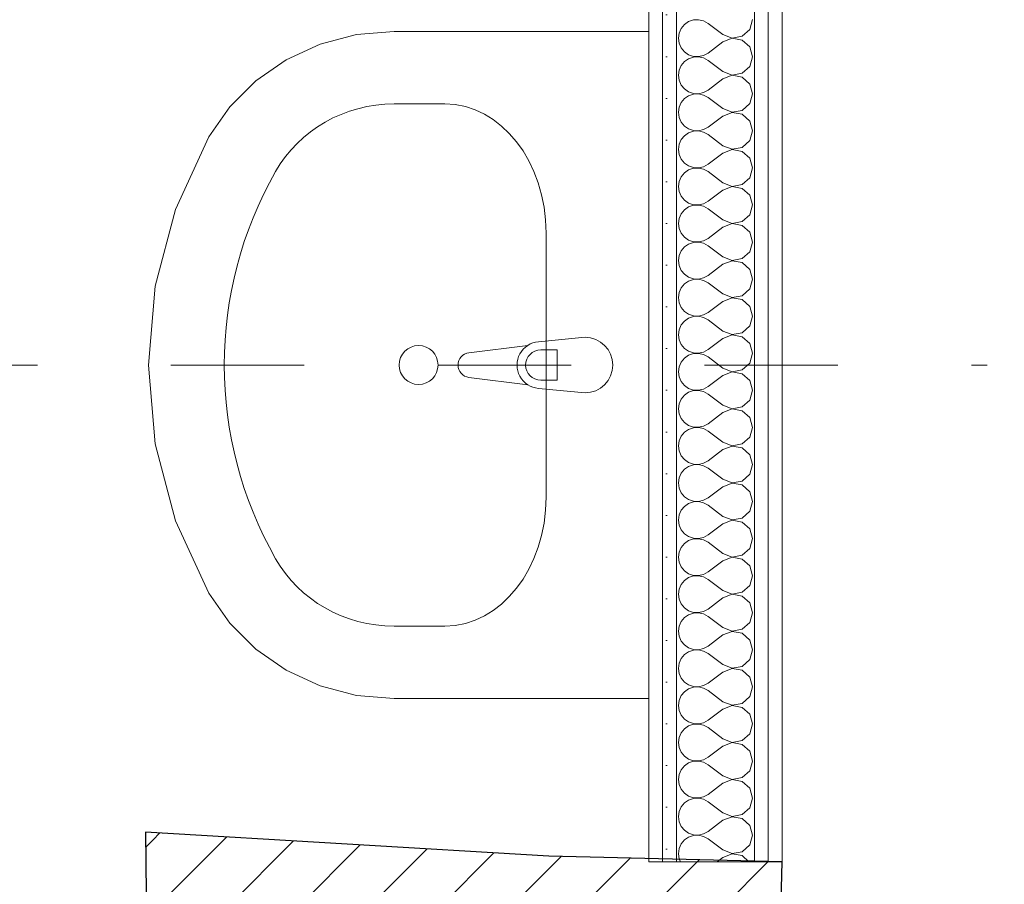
# Model space of a CAD drawing. Header units: millimetres. Extents: x 172139 to 266886, y 89395 to 138225.
# Tile 59 of 94: x 211631 to 212516, y 115806 to 116583. Entities that reach past the tile are written whole.
import ezdxf

# ---------------------------------------------------------------- set-up
doc = ezdxf.new("R2010")
doc.units = ezdxf.units.MM
doc.header["$MEASUREMENT"] = 0
doc.linetypes.add('Przerywana', pattern=[240, 120, -120])
for name, color, linetype in [('KR_INW', 7, 'Continuous'), ('PRZEBUDOWA_W_KAN', 7, 'Continuous'), ('ROZBUDOWA_NOWE_DZIAŁOWE', 7, 'Continuous')]:
    doc.layers.add(name, color=color, linetype=linetype)
for name, color, linetype, lineweight in [('KR_INW_Nr_pióra__101', 252, 'Continuous', 5), ('KR_INW_Nr_pióra__27', 7, 'Continuous', 25), ('PRZBUDOWA_W_KAN_OPIS_Nr_pióra__98', 154, 'Continuous', 13), ('PRZEBUDOWA_W_KAN_Nr_pióra__101', 252, 'Continuous', 5), ('ROZBUDOWA_NOWE_DZIAŁOWE_Nr_pióra__47', 7, 'Continuous', 15), ('STREFA_NOWE_POM_Nr_pióra__121', 255, 'Continuous', 0)]:
    doc.layers.add(name, color=color, linetype=linetype, lineweight=lineweight)
for name, color, linetype, lineweight, true_color in [('ROZBUDOWA_NOWE_DZIAŁOWE_Nr_pióra__24', 7, 'Continuous', 15, 0x029e21), ('ROZBUDOWA_NOWE_DZIAŁOWE_Nr_pióra__4', 7, 'Continuous', 13, 0x029e21), ('ROZBUDOWA_NOWE_DZIAŁOWE_Nr_pióra__67', 7, 'Continuous', 13, 0x6a6a6a)]:
    doc.layers.add(name, color=color, linetype=linetype, lineweight=lineweight, true_color=true_color)
pattern_1 = [(45, (0, 0), (-31.819804, 31.819804), [])]
pattern_2 = [(0, (0, 0), (0, 37.5), [0, -37.5])]

# ---------------------------------------------------------------- blocks, each defined once
blk = doc.blocks.new('Ściana_14', base_point=(212100.34, 115577.06))
at = {"layer": 'KR_INW_Nr_pióra__101', "linetype": 'Continuous'}
h = blk.add_hatch(dxfattribs=at)
h.set_pattern_fill('Cegła_licówka', color=256, style=0, pattern_type=2)
h.set_pattern_definition(pattern_1)
h.paths.add_polyline_path([(212299.9, 115147.06), (212316.49, 115826.05), (212106.55, 115831.18), (212100.34, 115577.06)])
at = {"layer": 'KR_INW_Nr_pióra__27', "linetype": 'Continuous', "flags": 128}
for points in [[(212316.49, 115826.05), (212106.55, 115831.18)], [(212310.64, 115586.76), (212316.49, 115826.05)], [(212104.11, 115731.15), (212100.34, 115577.06)]]:
    blk.add_lwpolyline(points, dxfattribs=at)
blk = doc.blocks.new('Ściana_30', base_point=(211743.74, 115852.73))
at = {"layer": 'KR_INW_Nr_pióra__101', "linetype": 'Continuous'}
h = blk.add_hatch(dxfattribs=at)
h.set_pattern_fill('Cegła_licówka', color=256, style=0, pattern_type=2)
h.set_pattern_definition(pattern_1)
h.paths.add_polyline_path([(211844.96, 115746.54), (212104.11, 115731.15), (212106.55, 115831.18), (211743.74, 115852.73)])
at = {"layer": 'KR_INW_Nr_pióra__27', "linetype": 'Continuous', "flags": 128}
for points in [[(212106.55, 115831.18), (211743.74, 115852.73)], [(211844.96, 115746.54), (212104.11, 115731.15)]]:
    blk.add_lwpolyline(points, dxfattribs=at)
blk = doc.blocks.new('Ściana_31', base_point=(211743.74, 115852.73))
at = {"layer": 'KR_INW_Nr_pióra__101', "linetype": 'Continuous'}
h = blk.add_hatch(dxfattribs=at)
h.set_pattern_fill('Cegła_licówka', color=256, style=0, pattern_type=2)
h.set_pattern_definition(pattern_1)
h.paths.add_polyline_path([(211743.74, 115852.73), (211746.88, 115577.06), (211846.88, 115577.06), (211844.96, 115746.54)])
at = {"layer": 'KR_INW_Nr_pióra__27', "linetype": 'Continuous', "flags": 128}
for points in [[(211743.74, 115852.73), (211746.88, 115577.06)], [(211846.88, 115577.06), (211844.96, 115746.54)]]:
    blk.add_lwpolyline(points, dxfattribs=at)
blk = doc.blocks.new('Umywalka 19_2')
at = {"layer": 'PRZEBUDOWA_W_KAN_Nr_pióra__101', "linetype": 'Continuous'}
for p, q in [((-300, 0), (-300, -229.09)), ((300, 0), (-300, 0)), ((300, -229.09), (300, 0)), ((-25, -57.32), (-21, -99.27)), ((21, -99.27), (25, -57.32)), ((-13.6, -97.1), (-13.6, -82.23)), ((-13.6, -82.23), (13.6, -82.23)), ((13.6, -82.23), (13.6, -97.1)), ((118.83, -92.32), (-118.83, -92.32)), ((-17.73, -108.78), (-11.1, -161.72)), ((11.1, -161.72), (17.73, -108.78)), ((-234.78, -183.27), (-234.78, -229.09)), ((234.78, -183.27), (234.78, -229.09)), ((-300, -229.09), (-297.11, -262.81)), ((297.11, -262.81), (300, -229.09)), ((-297.11, -262.81), (-288.51, -295.46)), ((288.51, -295.46), (297.11, -262.81)), ((-288.51, -295.46), (-274.5, -325.98)), ((274.5, -325.98), (288.51, -295.46)), ((-274.5, -325.98), (-255.51, -353.41)), ((255.51, -353.41), (274.5, -325.98)), ((-255.51, -353.41), (-232.15, -376.86)), ((232.15, -376.86), (255.51, -353.41)), ((-232.15, -376.86), (-205.17, -395.59)), ((205.17, -395.59), (232.15, -376.86)), ((-205.17, -395.59), (-139.98, -425.53)), ((139.98, -425.53), (205.17, -395.59)), ((-139.98, -425.53), (-70.96, -443.83)), ((70.96, -443.83), (139.98, -425.53)), ((-70.96, -443.83), (0, -449.99)), ((0, -449.99), (70.96, -443.83))]:
    blk.add_line(p, q, dxfattribs=at)
blk.add_circle((0, -207), 17.5, dxfattribs=at)
for centre, radius, start, end in [((0, -57.32), 25, 0, 180), ((0, -97.1), 13.6, 180, 0), ((0, -97.37), 21.09, 185.16961, 212.77103), ((0, -97.37), 21.09, 327.22897, 354.83039), ((0, -97.37), 21.09, 212.77103, 327.22897), ((0, -160.33), 11.19, 187.13892, 352.86108)]:
    blk.add_arc(centre, radius, start, end, dxfattribs=at)
for centre, major_axis, ratio, start_param, end_param in [((-118.7, -183.27), (-116.07, 0), 0.783646, 4.712389, 6.283185), ((118.7, -183.27), (-116.07, 0), 0.783646, 3.141593, 4.712389), ((-118.85, -229.09), (0, -121.2), 0.956522, 4.712389, 5.78621), ((118.85, -229.09), (0, -121.2), 0.956522, 0.496975, 1.570796), ((0, 0), (0, -381.82), 0.956522, 5.78621, 6.78016)]:
    blk.add_ellipse(centre, major_axis=major_axis, ratio=ratio, start_param=start_param, end_param=end_param, dxfattribs=at)
blk = doc.blocks.new('*X528')
at = {"layer": 'ROZBUDOWA_NOWE_DZIAŁOWE_Nr_pióra__4', "linetype": 'Continuous'}
for p, q in [((212225.65, 116575.43), (212223.79, 116571.22)), ((212228.58, 116578.97), (212225.65, 116575.43)), ((212232.37, 116581.57), (212228.58, 116578.97)), ((212236.73, 116583.04), (212232.37, 116581.57)), ((212241.32, 116583.27), (212236.73, 116583.04)), ((212245.8, 116582.23), (212241.32, 116583.27)), ((212249.82, 116580), (212245.8, 116582.23)), ((212263.16, 116570), (212249.82, 116580)), ((212280.61, 116568.43), (212287.33, 116574.57)), ((212287.33, 116574.57), (212289.82, 116583.33)), ((212223.79, 116571.22), (212223.16, 116566.67)), ((212223.16, 116566.67), (212223.79, 116562.11)), ((212263.16, 116570), (212271.66, 116566.73)), ((212271.66, 116566.6), (212263.16, 116563.33)), ((212271.66, 116566.73), (212280.61, 116568.43)), ((212280.61, 116564.91), (212271.66, 116566.6)), ((212223.79, 116562.11), (212225.65, 116557.9)), ((212225.65, 116557.9), (212228.58, 116554.36)), ((212263.16, 116563.33), (212249.82, 116553.33)), ((212287.33, 116558.76), (212280.61, 116564.91)), ((212289.82, 116550), (212287.33, 116558.76)), ((212228.58, 116554.36), (212232.37, 116551.76)), ((212232.37, 116548.24), (212228.58, 116545.64)), ((212232.37, 116551.76), (212236.73, 116550.29)), ((212236.73, 116549.71), (212232.37, 116548.24)), ((212236.73, 116550.29), (212241.32, 116550.07)), ((212241.32, 116549.93), (212236.73, 116549.71)), ((212241.32, 116550.07), (212245.8, 116551.11)), ((212245.8, 116548.89), (212241.32, 116549.93)), ((212245.8, 116551.11), (212249.82, 116553.33)), ((212249.82, 116546.67), (212245.8, 116548.89)), ((212287.33, 116541.24), (212289.82, 116550)), ((212225.65, 116542.1), (212223.79, 116537.89)), ((212228.58, 116545.64), (212225.65, 116542.1)), ((212263.16, 116536.67), (212249.82, 116546.67)), ((212280.61, 116535.09), (212287.33, 116541.24)), ((212223.79, 116537.89), (212223.16, 116533.33)), ((212223.16, 116533.33), (212223.79, 116528.78)), ((212263.16, 116536.67), (212271.66, 116533.4)), ((212271.66, 116533.27), (212263.16, 116530)), ((212271.66, 116533.4), (212280.61, 116535.09)), ((212280.61, 116531.57), (212271.66, 116533.27)), ((212287.33, 116525.43), (212280.61, 116531.57)), ((212223.79, 116528.78), (212225.65, 116524.57)), ((212225.65, 116524.57), (212228.58, 116521.03)), ((212263.16, 116530), (212249.82, 116520)), ((212289.82, 116516.67), (212287.33, 116525.43)), ((212228.58, 116521.03), (212232.37, 116518.43)), ((212232.37, 116514.91), (212228.58, 116512.3)), ((212232.37, 116518.43), (212236.73, 116516.96)), ((212236.73, 116516.38), (212232.37, 116514.91)), ((212236.73, 116516.96), (212241.32, 116516.73)), ((212241.32, 116516.6), (212236.73, 116516.38)), ((212241.32, 116516.73), (212245.8, 116517.77)), ((212245.8, 116515.56), (212241.32, 116516.6)), ((212245.8, 116517.77), (212249.82, 116520)), ((212249.82, 116513.33), (212245.8, 116515.56)), ((212263.16, 116503.33), (212249.82, 116513.33)), ((212287.33, 116507.9), (212289.82, 116516.67)), ((212223.79, 116504.55), (212223.16, 116500)), ((212225.65, 116508.76), (212223.79, 116504.55)), ((212228.58, 116512.3), (212225.65, 116508.76)), ((212280.61, 116501.76), (212287.33, 116507.9)), ((212223.16, 116500), (212223.79, 116495.45)), ((212223.79, 116495.45), (212225.65, 116491.24)), ((212263.16, 116496.67), (212249.82, 116486.67)), ((212263.16, 116503.33), (212271.66, 116500.07)), ((212271.66, 116499.93), (212263.16, 116496.67)), ((212271.66, 116500.07), (212280.61, 116501.76)), ((212280.61, 116498.24), (212271.66, 116499.93)), ((212287.33, 116492.1), (212280.61, 116498.24)), ((212225.65, 116491.24), (212228.58, 116487.7)), ((212228.58, 116487.7), (212232.37, 116485.09)), ((212245.8, 116484.44), (212249.82, 116486.67)), ((212289.82, 116483.33), (212287.33, 116492.1)), ((212228.58, 116478.97), (212225.65, 116475.43)), ((212232.37, 116481.57), (212228.58, 116478.97)), ((212232.37, 116485.09), (212236.73, 116483.62)), ((212236.73, 116483.04), (212232.37, 116481.57)), ((212236.73, 116483.62), (212241.32, 116483.4)), ((212241.32, 116483.27), (212236.73, 116483.04)), ((212241.32, 116483.4), (212245.8, 116484.44)), ((212245.8, 116482.23), (212241.32, 116483.27)), ((212249.82, 116480), (212245.8, 116482.23)), ((212263.16, 116470), (212249.82, 116480)), ((212287.33, 116474.57), (212289.82, 116483.33)), ((212223.79, 116471.22), (212223.16, 116466.67)), ((212225.65, 116475.43), (212223.79, 116471.22)), ((212263.16, 116470), (212271.66, 116466.73)), ((212271.66, 116466.73), (212280.61, 116468.43)), ((212280.61, 116468.43), (212287.33, 116474.57)), ((212223.16, 116466.67), (212223.79, 116462.11)), ((212223.79, 116462.11), (212225.65, 116457.9)), ((212263.16, 116463.33), (212249.82, 116453.33)), ((212271.66, 116466.6), (212263.16, 116463.33)), ((212280.61, 116464.91), (212271.66, 116466.6)), ((212287.33, 116458.76), (212280.61, 116464.91)), ((212225.65, 116457.9), (212228.58, 116454.36)), ((212228.58, 116454.36), (212232.37, 116451.76)), ((212232.37, 116451.76), (212236.73, 116450.29)), ((212241.32, 116450.07), (212245.8, 116451.11)), ((212245.8, 116451.11), (212249.82, 116453.33)), ((212289.82, 116450), (212287.33, 116458.76)), ((212225.65, 116442.1), (212223.79, 116437.89)), ((212228.58, 116445.64), (212225.65, 116442.1)), ((212232.37, 116448.24), (212228.58, 116445.64)), ((212236.73, 116449.71), (212232.37, 116448.24)), ((212236.73, 116450.29), (212241.32, 116450.07)), ((212241.32, 116449.93), (212236.73, 116449.71)), ((212245.8, 116448.89), (212241.32, 116449.93)), ((212249.82, 116446.67), (212245.8, 116448.89)), ((212263.16, 116436.67), (212249.82, 116446.67)), ((212287.33, 116441.24), (212289.82, 116450)), ((212223.79, 116437.89), (212223.16, 116433.33)), ((212223.16, 116433.33), (212223.79, 116428.78)), ((212263.16, 116436.67), (212271.66, 116433.4)), ((212271.66, 116433.27), (212263.16, 116430)), ((212271.66, 116433.4), (212280.61, 116435.09)), ((212280.61, 116431.57), (212271.66, 116433.27)), ((212280.61, 116435.09), (212287.33, 116441.24)), ((212223.79, 116428.78), (212225.65, 116424.57)), ((212225.65, 116424.57), (212228.58, 116421.03)), ((212263.16, 116430), (212249.82, 116420)), ((212287.33, 116425.43), (212280.61, 116431.57)), ((212289.82, 116416.67), (212287.33, 116425.43)), ((212228.58, 116421.03), (212232.37, 116418.43)), ((212232.37, 116418.43), (212236.73, 116416.96)), ((212236.73, 116416.38), (212232.37, 116414.91)), ((212236.73, 116416.96), (212241.32, 116416.73)), ((212241.32, 116416.6), (212236.73, 116416.38)), ((212241.32, 116416.73), (212245.8, 116417.77)), ((212245.8, 116415.56), (212241.32, 116416.6)), ((212245.8, 116417.77), (212249.82, 116420)), ((212249.82, 116413.33), (212245.8, 116415.56)), ((212287.33, 116407.9), (212289.82, 116416.67)), ((212225.65, 116408.76), (212223.79, 116404.55)), ((212228.58, 116412.3), (212225.65, 116408.76)), ((212232.37, 116414.91), (212228.58, 116412.3)), ((212263.16, 116403.33), (212249.82, 116413.33)), ((212280.61, 116401.76), (212287.33, 116407.9)), ((212223.79, 116404.55), (212223.16, 116400)), ((212223.16, 116400), (212223.79, 116395.45)), ((212263.16, 116403.33), (212271.66, 116400.07)), ((212271.66, 116399.93), (212263.16, 116396.67)), ((212271.66, 116400.07), (212280.61, 116401.76)), ((212280.61, 116398.24), (212271.66, 116399.93)), ((212287.33, 116392.1), (212280.61, 116398.24)), ((212223.79, 116395.45), (212225.65, 116391.24)), ((212225.65, 116391.24), (212228.58, 116387.7)), ((212263.16, 116396.67), (212249.82, 116386.67)), ((212289.82, 116383.33), (212287.33, 116392.1)), ((212228.58, 116387.7), (212232.37, 116385.09)), ((212232.37, 116381.57), (212228.58, 116378.97)), ((212232.37, 116385.09), (212236.73, 116383.62)), ((212236.73, 116383.04), (212232.37, 116381.57)), ((212236.73, 116383.62), (212241.32, 116383.4)), ((212241.32, 116383.27), (212236.73, 116383.04)), ((212241.32, 116383.4), (212245.8, 116384.44)), ((212245.8, 116382.23), (212241.32, 116383.27)), ((212245.8, 116384.44), (212249.82, 116386.67)), ((212249.82, 116380), (212245.8, 116382.23)), ((212263.16, 116370), (212249.82, 116380)), ((212287.33, 116374.57), (212289.82, 116383.33)), ((212223.79, 116371.22), (212223.16, 116366.67)), ((212225.65, 116375.43), (212223.79, 116371.22)), ((212228.58, 116378.97), (212225.65, 116375.43)), ((212280.61, 116368.43), (212287.33, 116374.57)), ((212223.16, 116366.67), (212223.79, 116362.11)), ((212223.79, 116362.11), (212225.65, 116357.9)), ((212263.16, 116363.33), (212249.82, 116353.33)), ((212263.16, 116370), (212271.66, 116366.73)), ((212271.66, 116366.6), (212263.16, 116363.33)), ((212271.66, 116366.73), (212280.61, 116368.43)), ((212280.61, 116364.91), (212271.66, 116366.6)), ((212287.33, 116358.76), (212280.61, 116364.91)), ((212225.65, 116357.9), (212228.58, 116354.36)), ((212228.58, 116354.36), (212232.37, 116351.76)), ((212245.8, 116351.11), (212249.82, 116353.33)), ((212289.82, 116350), (212287.33, 116358.76)), ((212228.58, 116345.64), (212225.65, 116342.1)), ((212232.37, 116348.24), (212228.58, 116345.64)), ((212232.37, 116351.76), (212236.73, 116350.29)), ((212236.73, 116349.71), (212232.37, 116348.24)), ((212236.73, 116350.29), (212241.32, 116350.07)), ((212241.32, 116349.93), (212236.73, 116349.71)), ((212241.32, 116350.07), (212245.8, 116351.11)), ((212245.8, 116348.89), (212241.32, 116349.93)), ((212249.82, 116346.67), (212245.8, 116348.89)), ((212263.16, 116336.67), (212249.82, 116346.67)), ((212287.33, 116341.24), (212289.82, 116350)), ((212223.79, 116337.89), (212223.16, 116333.33)), ((212225.65, 116342.1), (212223.79, 116337.89)), ((212263.16, 116336.67), (212271.66, 116333.4)), ((212280.61, 116335.09), (212287.33, 116341.24)), ((212223.16, 116333.33), (212223.79, 116328.78)), ((212223.79, 116328.78), (212225.65, 116324.57)), ((212263.16, 116330), (212249.82, 116320)), ((212271.66, 116333.27), (212263.16, 116330)), ((212271.66, 116333.4), (212280.61, 116335.09)), ((212280.61, 116331.57), (212271.66, 116333.27)), ((212287.33, 116325.43), (212280.61, 116331.57)), ((212225.65, 116324.57), (212228.58, 116321.03)), ((212228.58, 116321.03), (212232.37, 116318.43)), ((212232.37, 116318.43), (212236.73, 116316.96)), ((212241.32, 116316.73), (212245.8, 116317.77)), ((212245.8, 116317.77), (212249.82, 116320)), ((212289.82, 116316.67), (212287.33, 116325.43)), ((212228.58, 116312.3), (212225.65, 116308.76)), ((212232.37, 116314.91), (212228.58, 116312.3)), ((212236.73, 116316.38), (212232.37, 116314.91)), ((212236.73, 116316.96), (212241.32, 116316.73)), ((212241.32, 116316.6), (212236.73, 116316.38)), ((212245.8, 116315.56), (212241.32, 116316.6)), ((212249.82, 116313.33), (212245.8, 116315.56)), ((212263.16, 116303.33), (212249.82, 116313.33)), ((212287.33, 116307.9), (212289.82, 116316.67)), ((212223.79, 116304.55), (212223.16, 116300)), ((212223.16, 116300), (212223.79, 116295.45)), ((212225.65, 116308.76), (212223.79, 116304.55)), ((212263.16, 116303.33), (212271.66, 116300.07)), ((212271.66, 116300.07), (212280.61, 116301.76)), ((212280.61, 116301.76), (212287.33, 116307.9)), ((212223.79, 116295.45), (212225.65, 116291.24)), ((212225.65, 116291.24), (212228.58, 116287.7)), ((212263.16, 116296.67), (212249.82, 116286.67)), ((212271.66, 116299.93), (212263.16, 116296.67)), ((212280.61, 116298.24), (212271.66, 116299.93)), ((212287.33, 116292.1), (212280.61, 116298.24)), ((212289.82, 116283.33), (212287.33, 116292.1)), ((212228.58, 116287.7), (212232.37, 116285.09)), ((212232.37, 116285.09), (212236.73, 116283.62)), ((212236.73, 116283.04), (212232.37, 116281.57)), ((212236.73, 116283.62), (212241.32, 116283.4)), ((212241.32, 116283.27), (212236.73, 116283.04)), ((212241.32, 116283.4), (212245.8, 116284.44)), ((212245.8, 116282.23), (212241.32, 116283.27)), ((212245.8, 116284.44), (212249.82, 116286.67)), ((212287.33, 116274.57), (212289.82, 116283.33)), ((212225.65, 116275.43), (212223.79, 116271.22)), ((212228.58, 116278.97), (212225.65, 116275.43)), ((212232.37, 116281.57), (212228.58, 116278.97)), ((212249.82, 116280), (212245.8, 116282.23)), ((212263.16, 116270), (212249.82, 116280)), ((212280.61, 116268.43), (212287.33, 116274.57)), ((212223.79, 116271.22), (212223.16, 116266.67)), ((212223.16, 116266.67), (212223.79, 116262.11)), ((212263.16, 116270), (212271.66, 116266.73)), ((212271.66, 116266.6), (212263.16, 116263.33)), ((212271.66, 116266.73), (212280.61, 116268.43)), ((212280.61, 116264.91), (212271.66, 116266.6)), ((212287.33, 116258.76), (212280.61, 116264.91)), ((212223.79, 116262.11), (212225.65, 116257.9)), ((212225.65, 116257.9), (212228.58, 116254.36)), ((212263.16, 116263.33), (212249.82, 116253.33)), ((212289.82, 116250), (212287.33, 116258.76)), ((212228.58, 116254.36), (212232.37, 116251.76)), ((212232.37, 116248.24), (212228.58, 116245.64)), ((212232.37, 116251.76), (212236.73, 116250.29)), ((212236.73, 116249.71), (212232.37, 116248.24)), ((212236.73, 116250.29), (212241.32, 116250.07)), ((212241.32, 116249.93), (212236.73, 116249.71)), ((212241.32, 116250.07), (212245.8, 116251.11)), ((212245.8, 116248.89), (212241.32, 116249.93)), ((212245.8, 116251.11), (212249.82, 116253.33)), ((212249.82, 116246.67), (212245.8, 116248.89)), ((212287.33, 116241.24), (212289.82, 116250)), ((212225.65, 116242.1), (212223.79, 116237.89)), ((212228.58, 116245.64), (212225.65, 116242.1)), ((212263.16, 116236.67), (212249.82, 116246.67)), ((212280.61, 116235.09), (212287.33, 116241.24)), ((212223.79, 116237.89), (212223.16, 116233.33)), ((212223.16, 116233.33), (212223.79, 116228.78)), ((212263.16, 116230), (212249.82, 116220)), ((212263.16, 116236.67), (212271.66, 116233.4)), ((212271.66, 116233.27), (212263.16, 116230)), ((212271.66, 116233.4), (212280.61, 116235.09)), ((212280.61, 116231.57), (212271.66, 116233.27)), ((212287.33, 116225.43), (212280.61, 116231.57)), ((212223.79, 116228.78), (212225.65, 116224.57)), ((212225.65, 116224.57), (212228.58, 116221.03)), ((212228.58, 116221.03), (212232.37, 116218.43)), ((212289.82, 116216.67), (212287.33, 116225.43)), ((212228.58, 116212.3), (212225.65, 116208.76)), ((212232.37, 116214.91), (212228.58, 116212.3)), ((212232.37, 116218.43), (212236.73, 116216.96)), ((212236.73, 116216.38), (212232.37, 116214.91)), ((212236.73, 116216.96), (212241.32, 116216.73)), ((212241.32, 116216.6), (212236.73, 116216.38)), ((212241.32, 116216.73), (212245.8, 116217.77)), ((212245.8, 116215.56), (212241.32, 116216.6)), ((212245.8, 116217.77), (212249.82, 116220)), ((212249.82, 116213.33), (212245.8, 116215.56)), ((212263.16, 116203.33), (212249.82, 116213.33)), ((212287.33, 116207.9), (212289.82, 116216.67)), ((212223.79, 116204.55), (212223.16, 116200)), ((212225.65, 116208.76), (212223.79, 116204.55)), ((212263.16, 116203.33), (212271.66, 116200.07)), ((212280.61, 116201.76), (212287.33, 116207.9)), ((212223.16, 116200), (212223.79, 116195.45)), ((212223.79, 116195.45), (212225.65, 116191.24)), ((212263.16, 116196.67), (212249.82, 116186.67)), ((212271.66, 116199.93), (212263.16, 116196.67)), ((212271.66, 116200.07), (212280.61, 116201.76)), ((212280.61, 116198.24), (212271.66, 116199.93)), ((212287.33, 116192.1), (212280.61, 116198.24)), ((212225.65, 116191.24), (212228.58, 116187.7)), ((212228.58, 116187.7), (212232.37, 116185.09)), ((212232.37, 116185.09), (212236.73, 116183.62)), ((212245.8, 116184.44), (212249.82, 116186.67)), ((212289.82, 116183.33), (212287.33, 116192.1)), ((212228.58, 116178.97), (212225.65, 116175.43)), ((212232.37, 116181.57), (212228.58, 116178.97)), ((212236.73, 116183.04), (212232.37, 116181.57)), ((212236.73, 116183.62), (212241.32, 116183.4)), ((212241.32, 116183.27), (212236.73, 116183.04)), ((212241.32, 116183.4), (212245.8, 116184.44)), ((212245.8, 116182.23), (212241.32, 116183.27)), ((212249.82, 116180), (212245.8, 116182.23)), ((212263.16, 116170), (212249.82, 116180)), ((212287.33, 116174.57), (212289.82, 116183.33)), ((212223.79, 116171.22), (212223.16, 116166.67)), ((212225.65, 116175.43), (212223.79, 116171.22)), ((212263.16, 116170), (212271.66, 116166.73)), ((212271.66, 116166.73), (212280.61, 116168.43)), ((212280.61, 116168.43), (212287.33, 116174.57)), ((212223.16, 116166.67), (212223.79, 116162.11)), ((212223.79, 116162.11), (212225.65, 116157.9)), ((212263.16, 116163.33), (212249.82, 116153.33)), ((212271.66, 116166.6), (212263.16, 116163.33)), ((212280.61, 116164.91), (212271.66, 116166.6)), ((212287.33, 116158.76), (212280.61, 116164.91)), ((212289.82, 116150), (212287.33, 116158.76)), ((212225.65, 116157.9), (212228.58, 116154.36)), ((212228.58, 116154.36), (212232.37, 116151.76)), ((212232.37, 116151.76), (212236.73, 116150.29)), ((212236.73, 116149.71), (212232.37, 116148.24)), ((212236.73, 116150.29), (212241.32, 116150.07)), ((212241.32, 116149.93), (212236.73, 116149.71)), ((212241.32, 116150.07), (212245.8, 116151.11)), ((212245.8, 116148.89), (212241.32, 116149.93)), ((212245.8, 116151.11), (212249.82, 116153.33)), ((212287.33, 116141.24), (212289.82, 116150)), ((212225.65, 116142.1), (212223.79, 116137.89)), ((212228.58, 116145.64), (212225.65, 116142.1)), ((212232.37, 116148.24), (212228.58, 116145.64)), ((212249.82, 116146.67), (212245.8, 116148.89)), ((212263.16, 116136.67), (212249.82, 116146.67)), ((212280.61, 116135.09), (212287.33, 116141.24)), ((212223.79, 116137.89), (212223.16, 116133.33)), ((212223.16, 116133.33), (212223.79, 116128.78)), ((212263.16, 116136.67), (212271.66, 116133.4)), ((212271.66, 116133.27), (212263.16, 116130)), ((212271.66, 116133.4), (212280.61, 116135.09)), ((212280.61, 116131.57), (212271.66, 116133.27)), ((212223.79, 116128.78), (212225.65, 116124.57)), ((212225.65, 116124.57), (212228.58, 116121.03)), ((212263.16, 116130), (212249.82, 116120)), ((212287.33, 116125.43), (212280.61, 116131.57)), ((212289.82, 116116.67), (212287.33, 116125.43)), ((212228.58, 116121.03), (212232.37, 116118.43)), ((212232.37, 116114.91), (212228.58, 116112.3)), ((212232.37, 116118.43), (212236.73, 116116.96)), ((212236.73, 116116.38), (212232.37, 116114.91)), ((212236.73, 116116.96), (212241.32, 116116.73)), ((212241.32, 116116.6), (212236.73, 116116.38)), ((212241.32, 116116.73), (212245.8, 116117.77)), ((212245.8, 116115.56), (212241.32, 116116.6)), ((212245.8, 116117.77), (212249.82, 116120)), ((212249.82, 116113.33), (212245.8, 116115.56)), ((212287.33, 116107.9), (212289.82, 116116.67)), ((212225.65, 116108.76), (212223.79, 116104.55)), ((212228.58, 116112.3), (212225.65, 116108.76)), ((212263.16, 116103.33), (212249.82, 116113.33)), ((212280.61, 116101.76), (212287.33, 116107.9)), ((212223.79, 116104.55), (212223.16, 116100)), ((212223.16, 116100), (212223.79, 116095.45)), ((212263.16, 116096.67), (212249.82, 116086.67)), ((212263.16, 116103.33), (212271.66, 116100.07)), ((212271.66, 116099.93), (212263.16, 116096.67)), ((212271.66, 116100.07), (212280.61, 116101.76)), ((212280.61, 116098.24), (212271.66, 116099.93)), ((212287.33, 116092.1), (212280.61, 116098.24)), ((212223.79, 116095.45), (212225.65, 116091.24)), ((212225.65, 116091.24), (212228.58, 116087.7)), ((212228.58, 116087.7), (212232.37, 116085.09)), ((212289.82, 116083.33), (212287.33, 116092.1)), ((212228.58, 116078.97), (212225.65, 116075.43)), ((212232.37, 116081.57), (212228.58, 116078.97)), ((212232.37, 116085.09), (212236.73, 116083.62)), ((212236.73, 116083.04), (212232.37, 116081.57)), ((212236.73, 116083.62), (212241.32, 116083.4)), ((212241.32, 116083.27), (212236.73, 116083.04)), ((212241.32, 116083.4), (212245.8, 116084.44)), ((212245.8, 116082.23), (212241.32, 116083.27)), ((212245.8, 116084.44), (212249.82, 116086.67)), ((212249.82, 116080), (212245.8, 116082.23)), ((212263.16, 116070), (212249.82, 116080)), ((212287.33, 116074.57), (212289.82, 116083.33)), ((212223.79, 116071.22), (212223.16, 116066.67)), ((212225.65, 116075.43), (212223.79, 116071.22)), ((212263.16, 116070), (212271.66, 116066.73)), ((212280.61, 116068.43), (212287.33, 116074.57)), ((212223.16, 116066.67), (212223.79, 116062.11)), ((212223.79, 116062.11), (212225.65, 116057.9)), ((212263.16, 116063.33), (212249.82, 116053.33)), ((212271.66, 116066.6), (212263.16, 116063.33)), ((212271.66, 116066.73), (212280.61, 116068.43)), ((212280.61, 116064.91), (212271.66, 116066.6)), ((212287.33, 116058.76), (212280.61, 116064.91)), ((212225.65, 116057.9), (212228.58, 116054.36)), ((212228.58, 116054.36), (212232.37, 116051.76)), ((212245.8, 116051.11), (212249.82, 116053.33)), ((212289.82, 116050), (212287.33, 116058.76)), ((212228.58, 116045.64), (212225.65, 116042.1)), ((212232.37, 116048.24), (212228.58, 116045.64)), ((212232.37, 116051.76), (212236.73, 116050.29)), ((212236.73, 116049.71), (212232.37, 116048.24)), ((212236.73, 116050.29), (212241.32, 116050.07)), ((212241.32, 116049.93), (212236.73, 116049.71)), ((212241.32, 116050.07), (212245.8, 116051.11)), ((212245.8, 116048.89), (212241.32, 116049.93)), ((212249.82, 116046.67), (212245.8, 116048.89)), ((212263.16, 116036.67), (212249.82, 116046.67)), ((212287.33, 116041.24), (212289.82, 116050)), ((212223.79, 116037.89), (212223.16, 116033.33)), ((212225.65, 116042.1), (212223.79, 116037.89)), ((212263.16, 116036.67), (212271.66, 116033.4)), ((212271.66, 116033.4), (212280.61, 116035.09)), ((212280.61, 116035.09), (212287.33, 116041.24)), ((212223.16, 116033.33), (212223.79, 116028.78)), ((212223.79, 116028.78), (212225.65, 116024.57)), ((212263.16, 116030), (212249.82, 116020)), ((212271.66, 116033.27), (212263.16, 116030)), ((212280.61, 116031.57), (212271.66, 116033.27)), ((212287.33, 116025.43), (212280.61, 116031.57)), ((212225.65, 116024.57), (212228.58, 116021.03)), ((212228.58, 116021.03), (212232.37, 116018.43)), ((212232.37, 116018.43), (212236.73, 116016.96)), ((212236.73, 116016.96), (212241.32, 116016.73)), ((212241.32, 116016.73), (212245.8, 116017.77)), ((212245.8, 116017.77), (212249.82, 116020)), ((212289.82, 116016.67), (212287.33, 116025.43)), ((212287.33, 116007.9), (212289.82, 116016.67)), ((212225.65, 116008.76), (212223.79, 116004.55)), ((212228.58, 116012.3), (212225.65, 116008.76)), ((212232.37, 116014.91), (212228.58, 116012.3)), ((212236.73, 116016.38), (212232.37, 116014.91)), ((212241.32, 116016.6), (212236.73, 116016.38)), ((212245.8, 116015.56), (212241.32, 116016.6)), ((212249.82, 116013.33), (212245.8, 116015.56)), ((212263.16, 116003.33), (212249.82, 116013.33)), ((212280.61, 116001.76), (212287.33, 116007.9)), ((212223.79, 116004.55), (212223.16, 116000)), ((212223.16, 116000), (212223.79, 115995.45)), ((212263.16, 116003.33), (212271.66, 116000.07)), ((212271.66, 115999.93), (212263.16, 115996.67)), ((212271.66, 116000.07), (212280.61, 116001.76)), ((212280.61, 115998.24), (212271.66, 115999.93)), ((212223.79, 115995.45), (212225.65, 115991.24)), ((212225.65, 115991.24), (212228.58, 115987.7)), ((212263.16, 115996.67), (212249.82, 115986.67)), ((212287.33, 115992.1), (212280.61, 115998.24)), ((212289.82, 115983.33), (212287.33, 115992.1)), ((212228.58, 115987.7), (212232.37, 115985.09)), ((212232.37, 115981.57), (212228.58, 115978.97)), ((212232.37, 115985.09), (212236.73, 115983.62)), ((212236.73, 115983.04), (212232.37, 115981.57)), ((212236.73, 115983.62), (212241.32, 115983.4)), ((212241.32, 115983.27), (212236.73, 115983.04)), ((212241.32, 115983.4), (212245.8, 115984.44)), ((212245.8, 115982.23), (212241.32, 115983.27)), ((212245.8, 115984.44), (212249.82, 115986.67)), ((212249.82, 115980), (212245.8, 115982.23)), ((212287.33, 115974.57), (212289.82, 115983.33)), ((212225.65, 115975.43), (212223.79, 115971.22)), ((212228.58, 115978.97), (212225.65, 115975.43)), ((212263.16, 115970), (212249.82, 115980)), ((212280.61, 115968.43), (212287.33, 115974.57)), ((212223.79, 115971.22), (212223.16, 115966.67)), ((212223.16, 115966.67), (212223.79, 115962.11)), ((212263.16, 115970), (212271.66, 115966.73)), ((212271.66, 115966.6), (212263.16, 115963.33)), ((212271.66, 115966.73), (212280.61, 115968.43)), ((212280.61, 115964.91), (212271.66, 115966.6)), ((212287.33, 115958.76), (212280.61, 115964.91)), ((212223.79, 115962.11), (212225.65, 115957.9)), ((212225.65, 115957.9), (212228.58, 115954.36)), ((212263.16, 115963.33), (212249.82, 115953.33)), ((212289.82, 115950), (212287.33, 115958.76)), ((212228.58, 115954.36), (212232.37, 115951.76)), ((212232.37, 115948.24), (212228.58, 115945.64)), ((212232.37, 115951.76), (212236.73, 115950.29)), ((212236.73, 115949.71), (212232.37, 115948.24)), ((212236.73, 115950.29), (212241.32, 115950.07)), ((212241.32, 115949.93), (212236.73, 115949.71)), ((212241.32, 115950.07), (212245.8, 115951.11)), ((212245.8, 115948.89), (212241.32, 115949.93)), ((212245.8, 115951.11), (212249.82, 115953.33)), ((212249.82, 115946.67), (212245.8, 115948.89)), ((212263.16, 115936.67), (212249.82, 115946.67)), ((212287.33, 115941.24), (212289.82, 115950)), ((212223.79, 115937.89), (212223.16, 115933.33)), ((212225.65, 115942.1), (212223.79, 115937.89)), ((212228.58, 115945.64), (212225.65, 115942.1)), ((212280.61, 115935.09), (212287.33, 115941.24)), ((212223.16, 115933.33), (212223.79, 115928.78)), ((212223.79, 115928.78), (212225.65, 115924.57)), ((212263.16, 115930), (212249.82, 115920)), ((212263.16, 115936.67), (212271.66, 115933.4)), ((212271.66, 115933.27), (212263.16, 115930)), ((212271.66, 115933.4), (212280.61, 115935.09)), ((212280.61, 115931.57), (212271.66, 115933.27)), ((212287.33, 115925.43), (212280.61, 115931.57)), ((212225.65, 115924.57), (212228.58, 115921.03)), ((212228.58, 115921.03), (212232.37, 115918.43)), ((212245.8, 115917.77), (212249.82, 115920)), ((212289.82, 115916.67), (212287.33, 115925.43)), ((212228.58, 115912.3), (212225.65, 115908.76)), ((212232.37, 115914.91), (212228.58, 115912.3)), ((212232.37, 115918.43), (212236.73, 115916.96)), ((212236.73, 115916.38), (212232.37, 115914.91)), ((212236.73, 115916.96), (212241.32, 115916.73)), ((212241.32, 115916.6), (212236.73, 115916.38)), ((212241.32, 115916.73), (212245.8, 115917.77)), ((212245.8, 115915.56), (212241.32, 115916.6)), ((212249.82, 115913.33), (212245.8, 115915.56)), ((212263.16, 115903.33), (212249.82, 115913.33)), ((212287.33, 115907.9), (212289.82, 115916.67)), ((212223.79, 115904.55), (212223.16, 115900)), ((212225.65, 115908.76), (212223.79, 115904.55)), ((212263.16, 115903.33), (212271.66, 115900.07)), ((212271.66, 115900.07), (212280.61, 115901.76)), ((212280.61, 115901.76), (212287.33, 115907.9)), ((212223.16, 115900), (212223.79, 115895.45)), ((212223.79, 115895.45), (212225.65, 115891.24)), ((212263.16, 115896.67), (212249.82, 115886.67)), ((212271.66, 115899.93), (212263.16, 115896.67)), ((212280.61, 115898.24), (212271.66, 115899.93)), ((212287.33, 115892.1), (212280.61, 115898.24)), ((212225.65, 115891.24), (212228.58, 115887.7)), ((212228.58, 115887.7), (212232.37, 115885.09)), ((212232.37, 115885.09), (212236.73, 115883.62)), ((212241.32, 115883.4), (212245.8, 115884.44)), ((212245.8, 115884.44), (212249.82, 115886.67)), ((212289.82, 115883.33), (212287.33, 115892.1)), ((212225.65, 115875.43), (212223.79, 115871.22)), ((212228.58, 115878.97), (212225.65, 115875.43)), ((212232.37, 115881.57), (212228.58, 115878.97)), ((212236.73, 115883.04), (212232.37, 115881.57)), ((212236.73, 115883.62), (212241.32, 115883.4)), ((212241.32, 115883.27), (212236.73, 115883.04)), ((212245.8, 115882.23), (212241.32, 115883.27)), ((212249.82, 115880), (212245.8, 115882.23)), ((212263.16, 115870), (212249.82, 115880)), ((212287.33, 115874.57), (212289.82, 115883.33)), ((212223.79, 115871.22), (212223.16, 115866.67)), ((212223.16, 115866.67), (212223.79, 115862.11)), ((212263.16, 115870), (212271.66, 115866.73)), ((212271.66, 115866.6), (212263.16, 115863.33)), ((212271.66, 115866.73), (212280.61, 115868.43)), ((212280.61, 115864.91), (212271.66, 115866.6)), ((212280.61, 115868.43), (212287.33, 115874.57)), ((212223.79, 115862.11), (212225.65, 115857.9)), ((212225.65, 115857.9), (212228.58, 115854.36)), ((212263.16, 115863.33), (212249.82, 115853.33)), ((212287.33, 115858.76), (212280.61, 115864.91)), ((212289.82, 115850), (212287.33, 115858.76)), ((212228.58, 115854.36), (212232.37, 115851.76)), ((212232.37, 115851.76), (212236.73, 115850.29)), ((212236.73, 115849.71), (212232.37, 115848.24)), ((212236.73, 115850.29), (212241.32, 115850.07)), ((212241.32, 115849.93), (212236.73, 115849.71)), ((212241.32, 115850.07), (212245.8, 115851.11)), ((212245.8, 115848.89), (212241.32, 115849.93)), ((212245.8, 115851.11), (212249.82, 115853.33)), ((212249.82, 115846.67), (212245.8, 115848.89)), ((212287.33, 115841.24), (212289.82, 115850)), ((212225.65, 115842.1), (212223.79, 115837.89)), ((212228.58, 115845.64), (212225.65, 115842.1)), ((212232.37, 115848.24), (212228.58, 115845.64)), ((212263.16, 115836.67), (212249.82, 115846.67)), ((212280.61, 115835.09), (212287.33, 115841.24)), ((212223.79, 115837.89), (212223.16, 115833.33)), ((212223.16, 115833.33), (212223.79, 115828.78)), ((212263.16, 115836.67), (212271.66, 115833.4)), ((212271.66, 115833.27), (212263.16, 115830)), ((212271.66, 115833.4), (212280.61, 115835.09)), ((212280.61, 115831.57), (212271.66, 115833.27)), ((212286.65, 115826.05), (212280.61, 115831.57)), ((212223.79, 115828.78), (212224.99, 115826.05)), ((212263.16, 115830), (212257.9, 115826.05))]:
    blk.add_line(p, q, dxfattribs=at)
blk = doc.blocks.new('Ściana_141', base_point=(212316.49, 115826.05))
at = {"layer": 'ROZBUDOWA_NOWE_DZIAŁOWE_Nr_pióra__24', "linetype": 'Continuous'}
h = blk.add_hatch(dxfattribs=at)
h.set_pattern_fill('Gips', color=256, style=0, pattern_type=2)
h.set_pattern_definition(pattern_2)
h.paths.add_polyline_path([(212196.49, 115826.05), (212208.99, 115826.05), (212208.99, 117921.89), (212196.49, 117921.89)])
h = blk.add_hatch(dxfattribs=at)
h.set_pattern_fill('Gips', color=256, style=0, pattern_type=2)
h.set_pattern_definition(pattern_2)
h.paths.add_polyline_path([(212208.99, 115826.05), (212221.49, 115826.05), (212221.49, 117921.89), (212208.99, 117921.89)])
h = blk.add_hatch(dxfattribs=at)
h.set_pattern_fill('Gips', color=256, style=0, pattern_type=2)
h.set_pattern_definition(pattern_2)
h.paths.add_polyline_path([(212291.49, 117099.26), (212291.49, 115826.05), (212303.99, 115826.05), (212303.99, 117099.26)])
h = blk.add_hatch(dxfattribs=at)
h.set_pattern_fill('Gips', color=256, style=0, pattern_type=2)
h.set_pattern_definition(pattern_2)
h.paths.add_polyline_path([(212303.99, 117086.76), (212303.99, 115826.05), (212316.49, 115826.05), (212316.49, 117086.76)])
at = {"layer": 'ROZBUDOWA_NOWE_DZIAŁOWE_Nr_pióra__47', "linetype": 'Continuous', "flags": 128}
for points in [[(212196.49, 117921.89), (212196.49, 115826.05)], [(212316.49, 115826.05), (212316.49, 117086.76)], [(212196.49, 115826.05), (212316.49, 115826.05)]]:
    blk.add_lwpolyline(points, dxfattribs=at)
at = {"layer": 'ROZBUDOWA_NOWE_DZIAŁOWE_Nr_pióra__67', "linetype": 'Continuous'}
for p, q in [((212208.99, 117921.89), (212208.99, 115826.05)), ((212221.49, 117111.76), (212221.49, 115826.05)), ((212291.49, 115826.05), (212291.49, 117111.76)), ((212303.99, 115826.05), (212303.99, 117099.26))]:
    blk.add_line(p, q, dxfattribs=at)
at = {"layer": 'ROZBUDOWA_NOWE_DZIAŁOWE'}
blk.add_blockref('*X528', (0, 0), dxfattribs=at)

msp = doc.modelspace()

# ---------------------------------------------------------------- linework, layer by layer
at = {"layer": 'PRZBUDOWA_W_KAN_OPIS_Nr_pióra__98', "linetype": 'Przerywana'}
msp.add_line((210086.68, 116272.73), (212500.93, 116272.73), dxfattribs=at)
at = {"layer": 'STREFA_NOWE_POM_Nr_pióra__121', "linetype": 'Continuous', "flags": 128}
for points in [[(207849.04, 121145.59), (207797.76, 116236.52), (208691.74, 116251.96), (208697.24, 115577.06), (209091.24, 115577.06), (209976.35, 115577.06), (211746.88, 115577.06), (211743.74, 115852.73), (212106.55, 115831.18), (212196.49, 115828.99), (212196.49, 121145.59), (209091.24, 121145.59), (208836.97, 121145.59)], [(216210.84, 117086.76), (212316.49, 117086.76), (212316.49, 115826.05), (212310.64, 115586.76), (214176.72, 115586.76), (215056.72, 115586.76), (215750.28, 115586.76), (216203.46, 115586.76), (216210.84, 115862.46)]]:
    msp.add_lwpolyline(points, close=True, dxfattribs=at)

# ---------------------------------------------------------------- block references
at = {"layer": 'KR_INW'}
for name, p in [('Ściana_30', (211743.74, 115852.73)), ('Ściana_31', (211743.74, 115852.73)), ('Ściana_14', (212100.34, 115577.06))]:
    msp.add_blockref(name, p, dxfattribs=at)
at = {"layer": 'PRZEBUDOWA_W_KAN', "color": 104, "linetype": 'Continuous', "lineweight": 13, "true_color": 0x029e21, "zscale": 1000, "rotation": 270}
msp.add_blockref('Umywalka 19_2', (212196.49, 116272.73), dxfattribs=at)
at = {"layer": 'ROZBUDOWA_NOWE_DZIAŁOWE'}
msp.add_blockref('Ściana_141', (212316.49, 115826.05), dxfattribs=at)

doc.saveas('drawing.dxf')
